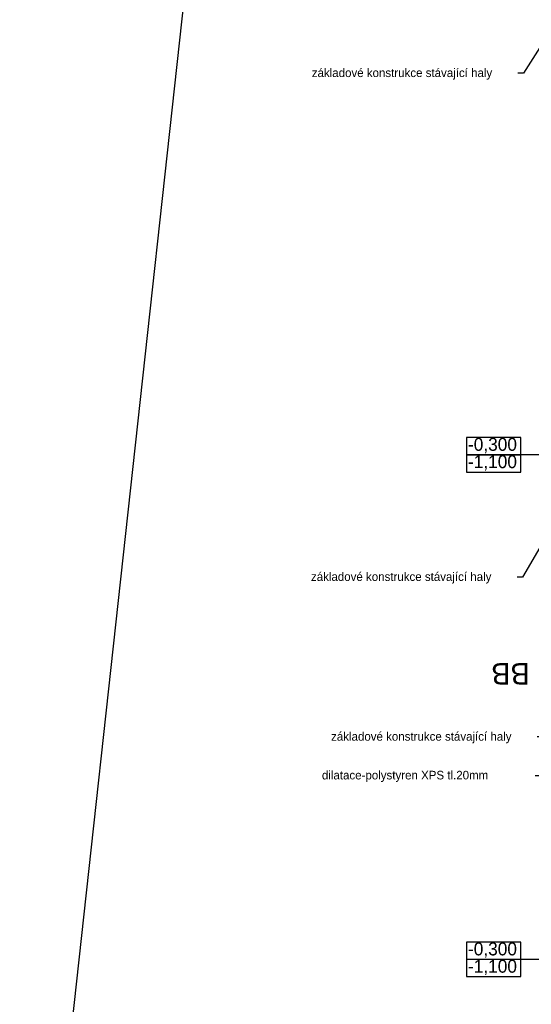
# Model space of a CAD drawing. Extents: x -740024 to -738426, y -1122140 to -1121743.
# Tile 85 of 256: x -738953 to -738947, y -1121959 to -1121947. Entities that reach past the tile are written whole.
import ezdxf

# ---------------------------------------------------------------- set-up
doc = ezdxf.new("R2010")
doc.units = 0
doc.header["$MEASUREMENT"] = 0
for name, color, linetype in [('kotovaní', 7, 'Continuous'), ('popisy', 7, 'Continuous'), ('Poznámky popiska', 7, 'Continuous'), ('Poznámky text', 7, 'Continuous'), ('SÍTĚ NOVÉ', 7, 'Continuous')]:
    doc.layers.add(name, color=color, linetype=linetype)
doc.styles.add('GENERATED_STYLE_1', font='txt')
doc.dimstyles.new('GENERATED_STYLE__25', dxfattribs={"dimtxt": 0.18, "dimasz": 0.1368, "dimexe": 0.18, "dimexo": 0.0625, "dimgap": 0.09, "dimtad": 0, "dimtih": 1, "dimtoh": 1, "dimdec": 4, "dimzin": 0, "dimdsep": 46, "dimcen": 0.09, "dimadec": 0, "dimazin": 0, "dimtfac": 1, "dimtdec": 4, "dimtmove": 0, "dimatfit": 3, "dimldrblk": 'ARROWHEAD_5', "dimfxl": 0, "dimtolj": 1, "dimtzin": 0, "dimarcsym": 0})

# ---------------------------------------------------------------- blocks, each defined once
blk = doc.blocks.new('ARROWHEAD_5')
at = {"color": 0, "linetype": 'Continuous', "lineweight": 0}
blk.add_line((0, 0), (-1, 0), dxfattribs=at)
blk.add_solid([(-1, 0.2679), (0, 0), (-1, -0.2679), (-1, 0.2679)], dxfattribs=at)

msp = doc.modelspace()

# ---------------------------------------------------------------- linework, layer by layer
at = {"layer": 'kotovaní'}
for p, q in [((-738947.1369, -1121952.187), (-738947.7684, -1121952.187)), ((-738947.7684, -1121952.187), (-738947.7684, -1121952.387)), ((-738947.1369, -1121952.387), (-738947.1369, -1121952.187)), ((-738947.7684, -1121952.387), (-738947.1369, -1121952.387)), ((-738947.1369, -1121952.3883), (-738947.7684, -1121952.3883)), ((-738947.7684, -1121952.3883), (-738947.7684, -1121952.5883)), ((-738947.1369, -1121952.5883), (-738947.1369, -1121952.3883)), ((-738947.7684, -1121952.5883), (-738947.1369, -1121952.5883)), ((-738947.1369, -1121958.0517), (-738947.7684, -1121958.0517)), ((-738947.7684, -1121958.0517), (-738947.7684, -1121958.2517)), ((-738947.1369, -1121958.2517), (-738947.1369, -1121958.0517)), ((-738947.7684, -1121958.2517), (-738947.1369, -1121958.2517)), ((-738947.1369, -1121958.2529), (-738947.7684, -1121958.2529)), ((-738947.7684, -1121958.2529), (-738947.7684, -1121958.4529)), ((-738947.1369, -1121958.4529), (-738947.1369, -1121958.2529)), ((-738947.7684, -1121958.4529), (-738947.1369, -1121958.4529))]:
    msp.add_line(p, q, dxfattribs=at)
at = {"layer": 'SÍTĚ NOVÉ'}
msp.add_line((-738952.9586, -1121964.5634), (-738950.7079, -1121944.0022), dxfattribs=at)

# ---------------------------------------------------------------- texts
at = {"layer": 'kotovaní', "char_height": 0.15, "attachment_point": 7, "style": 'GENERATED_STYLE_1'}
for s, insert in [('{-0,300}', (-738947.7507, -1121952.3693)), ('{-1,100}', (-738947.7507, -1121952.5706)), ('{-0,300}', (-738947.7507, -1121958.234)), ('{-1,100}', (-738947.7507, -1121958.4353))]:
    msp.add_mtext(s, dxfattribs=dict(at, insert=insert))
at = {"layer": 'popisy', "char_height": 0.1, "width": 0.0384, "attachment_point": 6, "style": 'GENERATED_STYLE_1'}
for insert in [(-738947.2166, -1121952.3875), (-738947.2166, -1121958.2541)]:
    msp.add_mtext('{ }', dxfattribs=dict(at, insert=insert))
at = {"layer": 'Poznámky popiska', "char_height": 0.1, "attachment_point": 6, "style": 'GENERATED_STYLE_1'}
for s, insert, width in [('{základové konstrukce stávající haly}', (-738947.4694, -1121947.9624), 2.144005), ('{základové konstrukce stávající haly}', (-738947.4788, -1121953.8189), 2.144005), ('{základové konstrukce stávající haly}', (-738947.2452, -1121955.676), 2.144005), ('{dilatace-polystyren XPS tl.20mm}', (-738947.5155, -1121956.1261), 1.973945)]:
    msp.add_mtext(s, dxfattribs=dict(at, insert=insert, width=width))
at = {"layer": 'Poznámky text', "insert": (-738947.0347, -1121954.8092), "char_height": 0.25, "attachment_point": 7, "rotation": 180, "style": 'GENERATED_STYLE_1'}
msp.add_mtext('{BB}', dxfattribs=at)

# ---------------------------------------------------------------- leaders
at = {"layer": 'popisy'}
for points in [[(-738946.5992, -1121952.3875), (-738947.1382, -1121952.3875)], [(-738946.5992, -1121958.2541), (-738947.1382, -1121958.2541)]]:
    msp.add_leader(points, dimstyle='GENERATED_STYLE__25', dxfattribs=at)
at = {"layer": 'Poznámky popiska', "annotation_type": 0, "has_hookline": 1, "hookline_direction": 1}
for points, text_width in [([(-738946.5992, -1121947.1502), (-738947.1065, -1121947.9537), (-738947.1714, -1121947.9537)], 1.886), ([(-738946.5992, -1121952.9152), (-738947.116, -1121953.8103), (-738947.1808, -1121953.8103)], 1.886), ([(-738946.3492, -1121955.6673), (-738946.9472, -1121955.6673)], 1.886), ([(-738946.0492, -1121956.1174), (-738946.9712, -1121956.1174)], 1.4697)]:
    msp.add_leader(points, dimstyle='GENERATED_STYLE__25', dxfattribs=dict(at, text_width=text_width))

doc.saveas('drawing.dxf')
